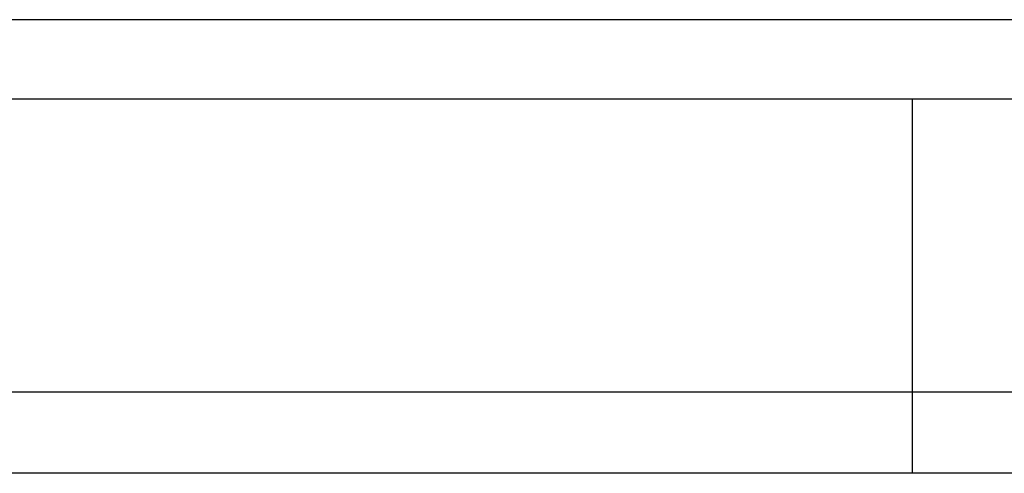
# Model space of a CAD drawing. Header units: millimetres. Extents: x 321 to 573, y 335 to 412.
# Tile 5 of 55: x 492.99 to 501.67, y 350.74 to 354.74. Entities that reach past the tile are written whole.
import ezdxf
from ezdxf.lldxf.tags import DXFTag

# ---------------------------------------------------------------- set-up
doc = ezdxf.new("R2010")
doc.units = ezdxf.units.MM
doc.header["$LTSCALE"] = 0.1
doc.layers.add('2', color=7, linetype='CONTINUOUS')
doc.layers.add('HID', color=2, linetype='DASHED')
tags = doc.linetypes.add('DASHED', pattern=[25.72, 12.86, -12.86]).pattern_tags.tags
tags[6:7] = [DXFTag(74, 4), DXFTag(75, 0), DXFTag(340, '0'), DXFTag(46, 0.0), DXFTag(50, 0.0), DXFTag(44, 0.0), DXFTag(45, 0.0)]
tags[4:5] = [DXFTag(74, 4), DXFTag(75, 0), DXFTag(340, '0'), DXFTag(46, 0.0), DXFTag(50, 0.0), DXFTag(44, 0.0), DXFTag(45, 0.0)]

msp = doc.modelspace()

# ---------------------------------------------------------------- linework, layer by layer
at = {"layer": '2', "color": 0, "linetype": 'Continuous'}
for p, q in [((530.811, 354.7441), (491.311, 354.7441)), ((530.811, 354.0441), (491.311, 354.0441)), ((530.811, 354.0441), (491.311, 354.0441)), ((572.511, 351.4583), (452.2849, 351.4583)), ((572.511, 350.7441), (433.111, 350.7441))]:
    msp.add_line(p, q, dxfattribs=at)
at = {"layer": 'HID', "color": 0}
msp.add_line((500.861, 354.0441), (500.861, 350.7441), dxfattribs=at)

doc.saveas('drawing.dxf')
